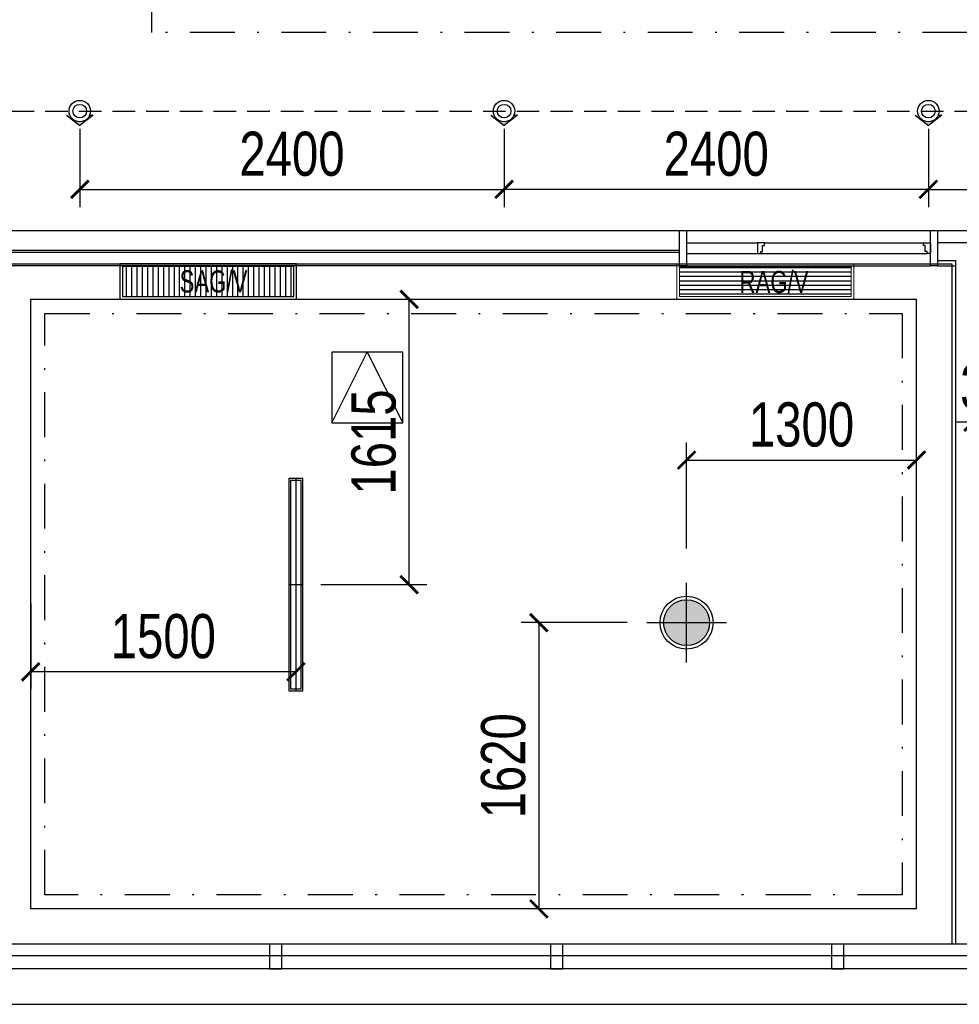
# Model space of a CAD drawing. Header units: millimetres. Extents: x -539149 to -534375, y 505028 to 505469.
# Tile 70 of 135: x -536017 to -535964, y 505131 to 505186. Entities that reach past the tile are written whole.
import ezdxf

# ---------------------------------------------------------------- set-up
doc = ezdxf.new("R2010")
doc.units = ezdxf.units.MM
doc.header["$LTSCALE"] = 10
doc.linetypes.add('DASHDOTX2', pattern=[50.8, 25.4, -12.7, 0, -12.7])
doc.linetypes.add('DASHED', pattern=[19.049999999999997, 12.7, -6.35])
doc.layers.get('Defpoints').update_dxf_attribs({"color": 8})
for name, color, linetype in [('A-建筑-新增墙体', 3, 'Continuous'), ('A-建筑-窗户', 4, 'Continuous'), ('B-平面-到顶家具H', 30, 'Continuous'), ('B-平面-完成面造型线', 6, 'Continuous'), ('C-顶棚-灯具', 4, 'Continuous'), ('C-顶棚-灯具尺寸', 4, 'Continuous'), ('C-顶棚-细线', 31, 'Continuous'), ('C-顶棚-造型线', 30, 'Continuous')]:
    doc.layers.add(name, color=color, linetype=linetype)
doc.layers.add('C-顶棚-空调', color=4, linetype='Continuous', lineweight=20)
doc.layers.add('E-空调', color=4, linetype='Continuous', lineweight=20)
doc.styles.add('CCD_DIM', font='txt', dxfattribs={"width": 0.8})
doc.styles.add('STSL', font='txt', dxfattribs={"width": 0.8})
doc.dimstyles.new('1-1', dxfattribs={"dimscale": 0, "dimtxt": 2.5, "dimasz": 1, "dimexe": 1, "dimexo": 1, "dimgap": 0.75, "dimtad": 1, "dimdec": 0, "dimrnd": 0.004999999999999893, "dimzin": 0, "dimdsep": 46, "dimtxsty": 'CCD_DIM', "dimblk": 'ARCHTICK', "dimcen": 0.13, "dimclrd": 44, "dimclre": 44, "dimclrt": 50, "dimadec": 0, "dimazin": 0, "dimtfac": 1, "dimtdec": 0, "dimtix": 1, "dimtmove": 2, "dimatfit": 3, "dimldrblk": 'HBA_Leader_Dot', "dimfxl": 5, "dimfxlon": 1, "dimtvp": 1, "dimtolj": 1, "dimtzin": 0, "dimarcsym": 0})

# ---------------------------------------------------------------- blocks, each defined once
blk = doc.blocks.new('*E408')
at = {"layer": 'B-平面-到顶家具H'}
for p, q in [((1460.000000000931, 130.0000000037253), (5310.001525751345, 130.0000000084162)), ((5310.001525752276, -69.99999999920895), (1460, -69.9999999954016))]:
    blk.add_line(p, q, dxfattribs=at)
at = {"layer": 'B-平面-完成面造型线'}
for p, q in [((1420, 60.0000000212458), (1020, 60.00000001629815)), ((1420, 2.171145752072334e-08), (1020, 1.676380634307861e-08))]:
    blk.add_line(p, q, dxfattribs=at)
at = {"layer": 'B-平面-完成面造型线', "color": 4}
for p, q in [((1460.000000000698, 56.00000000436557), (5310.001525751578, 56.00000000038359)), ((1460.000000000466, 44.00000000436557), (5310.001525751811, 44.00000000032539))]:
    blk.add_line(p, q, dxfattribs=at)
at = {"layer": 'B-平面-完成面造型线'}
for points in [[(2.328306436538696e-10, 130.0000000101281), (40.00000000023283, 130.0000000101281), (39.99999999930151, -69.99999998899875), (-6.984919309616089e-10, -69.99999998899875)], [(1420.000000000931, 130.0000000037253), (1460.000000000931, 130.0000000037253), (1460, -69.9999999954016), (1420, -69.9999999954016)], [(5350.001525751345, 129.9999999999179), (5310.001525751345, 129.9999999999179), (5310.001525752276, -69.99999999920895), (5350.001525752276, -69.99999999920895)]]:
    blk.add_lwpolyline(points, close=True, dxfattribs=at)
for points in [[(79.99999999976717, 15.00000000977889), (80.00000000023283, 1.926673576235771e-08), (40.00000000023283, 1.926673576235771e-08), (40, 60.00000001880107), (59.99999999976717, 60.00000001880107), (59.99999999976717, 50.00000002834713), (69.99999999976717, 50.00000002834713), (69.99999999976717, 15.00000000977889), (79.99999999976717, 15.00000000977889)], [(979.9999999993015, 15.00000000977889), (979.9999999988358, 1.926673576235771e-08), (1019.999999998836, 1.926673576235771e-08), (1019.999999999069, 60.00000001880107), (999.9999999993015, 60.00000001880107), (999.9999999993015, 50.00000002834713), (989.9999999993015, 50.00000002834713), (989.9999999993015, 15.00000000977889), (979.9999999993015, 15.00000000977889)]]:
    blk.add_lwpolyline(points, dxfattribs=at)
at = {"layer": 'C-顶棚-细线'}
for p, q in [((999.9999999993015, 60.00000001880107), (59.99999999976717, 60.00000001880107)), ((979.9999999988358, 1.926673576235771e-08), (80.00000000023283, 1.926673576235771e-08))]:
    blk.add_line(p, q, dxfattribs=at)
at = {"layer": 'C-顶棚-造型线'}
for p, q in [((1420, 130.0000000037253), (39.99999999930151, 130.0000000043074)), ((1420, -69.9999999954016), (39.99999999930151, -69.99999999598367))]:
    blk.add_line(p, q, dxfattribs=at)
blk = doc.blocks.new('A$C323A0BBE')
at = {"layer": 'C-顶棚-灯具', "color": 8}
for p, q in [((0, 600), (0, -600)), ((-40, 0), (40, 0))]:
    blk.add_line(p, q, dxfattribs=at)
at = {"layer": 'C-顶棚-灯具'}
blk.add_lwpolyline([(-40, -600), (40, -600), (40, 600), (-40, 600)], close=True, dxfattribs=at)
at = {"layer": 'C-顶棚-灯具', "color": 8}
blk.add_lwpolyline([(-30, -590), (30, -590), (30, 590), (-30, 590)], close=True, dxfattribs=at)
blk = doc.blocks.new('fsafsggg')
at = {"layer": 'C-顶棚-灯具', "linetype": 'ByBlock', "ltscale": 100}
h = blk.add_hatch(color=251, dxfattribs=at)
h.set_gradient(color1=(91, 91, 91), tint=1, name='CYLINDER')
h.paths.add_polyline_path([(-160.1113442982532, 226.1886227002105), (-160.1113442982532, 96.18862270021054), (-30.11134429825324, 96.18862270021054, 0.4142135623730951)])
h.paths.add_polyline_path([(-160.1113442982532, 96.18862270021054), (-290.1113442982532, 96.18862270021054, 0.4142135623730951), (-160.1113442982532, -33.81137729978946)])
h.paths.add_polyline_path([(-160.1113442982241, 226.1886227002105, 0.4142135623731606), (-290.1113442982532, 96.18862270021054), (-160.1113442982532, 96.18862270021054)])
h.paths.add_polyline_path([(-30.11134429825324, 96.18862270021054), (-160.1113442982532, 96.18862270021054), (-160.1113442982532, -33.81137729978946, 0.4142135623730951)])
at = {"layer": 'C-顶棚-灯具'}
for p, q in [((-160.1113442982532, -128.8113772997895), (-160.1113442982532, 321.1886227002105)), ((-385.1113442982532, 96.18862270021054), (64.88865570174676, 96.18862270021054))]:
    blk.add_line(p, q, dxfattribs=at)
blk.add_circle((-160.1113442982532, 96.18862270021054), 150, dxfattribs=at)
at = {"layer": 'C-顶棚-灯具', "color": 8}
blk.add_circle((-160.1113442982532, 96.18862270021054), 130, dxfattribs=at)
blk = doc.blocks.new('射灯(可调角度）')
h = blk.add_hatch(color=9)
edge = h.paths.add_edge_path()
edge.add_line((17.3170366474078, 44.08618582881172), (17.3170366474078, 58.95647106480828))
edge.add_line((17.3170366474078, 58.95647106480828), (63.32821098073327, -2.182787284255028e-11))
edge.add_line((63.32821098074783, -2.182787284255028e-11), (17.31703664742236, -58.95647106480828))
edge.add_line((17.3170366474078, -58.95647106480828), (17.3170366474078, -44.08618582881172))
edge.add_ellipse((0, -3.637978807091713e-12), major_axis=(-33.4923240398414, 33.4923240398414), ratio=0.9999999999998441, start_angle=156.4448806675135, end_angle=225.0000000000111)
edge.add_ellipse((0, 3.637978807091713e-12), major_axis=(33.4923240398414, 33.4923240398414), ratio=0.9999999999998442, start_angle=314.9999999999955, end_angle=383.5551193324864)
for p, q in [((17.3170366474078, 44.08618582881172), (17.3170366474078, 58.95647106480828)), ((17.3170366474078, 58.95647106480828), (63.32821098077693, -2.182787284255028e-11)), ((17.3170366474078, -58.95647106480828), (63.32821098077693, 0))]:
    blk.add_line(p, q)
blk.add_circle((0, 0), 47.36529889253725)
at = {"color": 8}
blk.add_circle((0, 0), 30.00000000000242, dxfattribs=at)
blk = doc.blocks.new('_ArchTick')
at = {"color": 0, "linetype": 'ByBlock', "const_width": 0.15}
blk.add_lwpolyline([(-0.5, -0.5), (0.5, 0.5)], dxfattribs=at)
blk = doc.blocks.new('HBA_Leader_Dot')
at = {"color": 0, "linetype": 'ByBlock'}
blk.add_line((-5, 0), (-10, 0), dxfattribs=at)
at = {"color": 0, "linetype": 'ByBlock', "const_width": 5}
blk.add_lwpolyline([(-2.5, 0, 1), (2.5, 0, 1)], format="xyb", close=True, dxfattribs=at)
blk = doc.blocks.new('*D356')
at = {"layer": 'C-顶棚-灯具尺寸', "color": 44, "lineweight": -2, "ltscale": 0.01, "transparency": 16777216}
for p, q in [((-536016.473211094, 505153.3818205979), (-536016.473211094, 505148.5199085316)), ((-536001.473211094, 505153.4486509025), (-536001.473211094, 505148.5199085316)), ((-536001.473211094, 505149.5199085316), (-536016.473211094, 505149.5199085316))]:
    blk.add_line(p, q, dxfattribs=at)
at = {"layer": 'Defpoints', "color": 0, "ltscale": 0.01, "transparency": 16777216}
for p in [(-536016.473211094, 505154.3818205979), (-536001.473211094, 505154.4486509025), (-536016.473211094, 505149.5199085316)]:
    blk.add_point(p, dxfattribs=at)
at = {"layer": 'C-顶棚-灯具尺寸', "color": 44, "lineweight": -2, "ltscale": 0.01, "transparency": 16777216, "rotation": 180}
blk.add_blockref('_ArchTick', (-536016.473211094, 505149.5199085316), dxfattribs=at)
at = {"layer": 'C-顶棚-灯具尺寸', "color": 44, "lineweight": -2, "ltscale": 0.01, "transparency": 16777216}
blk.add_blockref('_ArchTick', (-536001.473211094, 505149.5199085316), dxfattribs=at)
at = {"layer": 'C-顶棚-灯具尺寸', "color": 50, "ltscale": 0.01, "transparency": 16777216, "insert": (-536008.973211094, 505151.5199085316), "char_height": 2.499999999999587, "attachment_point": 5, "style": 'CCD_DIM'}
blk.add_mtext('\\A1;1500', dxfattribs=at)
blk = doc.blocks.new('*D358')
at = {"layer": 'C-顶棚-灯具尺寸', "color": 44, "lineweight": -2, "ltscale": 0.01, "transparency": 16777216}
for p, q in [((-535982.7350964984, 505152.2986509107), (-535988.7350964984, 505152.2986509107)), ((-535987.7350964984, 505152.2986509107), (-535987.7350964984, 505136.0986509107)), ((-535982.7350964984, 505136.0986509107), (-535988.7350964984, 505136.0986509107))]:
    blk.add_line(p, q, dxfattribs=at)
at = {"layer": 'Defpoints', "color": 0, "ltscale": 0.01, "transparency": 16777216}
for p in [(-535979.3731958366, 505152.2986509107), (-535987.7350964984, 505136.0986509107), (-535979.3731958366, 505136.0986509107)]:
    blk.add_point(p, dxfattribs=at)
at = {"layer": 'C-顶棚-灯具尺寸', "color": 44, "lineweight": -2, "ltscale": 0.01, "transparency": 16777216}
for p, rotation in [((-535987.7350964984, 505152.2986509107), 90), ((-535987.7350964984, 505136.0986509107), 270)]:
    blk.add_blockref('_ArchTick', p, dxfattribs=dict(at, rotation=rotation))
at = {"layer": 'C-顶棚-灯具尺寸', "color": 50, "ltscale": 0.01, "transparency": 16777216, "insert": (-535989.7350964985, 505144.1986509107), "char_height": 2.499999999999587, "attachment_point": 5, "rotation": 90, "style": 'CCD_DIM'}
blk.add_mtext('\\A1;1620', dxfattribs=at)
blk = doc.blocks.new('*D359')
at = {"layer": 'C-顶棚-灯具尺寸', "color": 44, "lineweight": -2, "ltscale": 0.01, "transparency": 16777216}
for p, q in [((-535963.1731958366, 505160.4636891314), (-535963.1731958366, 505164.6464062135)), ((-535960.1731958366, 505160.4636891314), (-535960.1731958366, 505164.6464062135)), ((-535963.1731958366, 505163.6464062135), (-535964.1731958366, 505163.6464062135)), ((-535960.1731958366, 505163.6464062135), (-535963.1731958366, 505163.6464062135)), ((-535960.1731958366, 505163.6464062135), (-535959.1731958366, 505163.6464062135))]:
    blk.add_line(p, q, dxfattribs=at)
at = {"layer": 'Defpoints', "color": 0, "ltscale": 0.01, "transparency": 16777216}
for p in [(-535963.1731958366, 505163.6464062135), (-535963.1731958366, 505159.4636891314), (-535960.1731958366, 505159.4636891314)]:
    blk.add_point(p, dxfattribs=at)
at = {"layer": 'C-顶棚-灯具尺寸', "color": 44, "lineweight": -2, "ltscale": 0.01, "transparency": 16777216}
blk.add_blockref('_ArchTick', (-535963.1731958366, 505163.6464062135), dxfattribs=at)
at = {"layer": 'C-顶棚-灯具尺寸', "color": 44, "lineweight": -2, "ltscale": 0.01, "transparency": 16777216, "rotation": 180}
blk.add_blockref('_ArchTick', (-535960.1731958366, 505163.6464062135), dxfattribs=at)
at = {"layer": 'C-顶棚-灯具尺寸', "color": 50, "ltscale": 0.01, "transparency": 16777216, "insert": (-535961.6731958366, 505165.6464062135), "char_height": 2.499999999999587, "attachment_point": 5, "style": 'CCD_DIM'}
blk.add_mtext('\\A1;300', dxfattribs=at)
blk = doc.blocks.new('*D370')
at = {"layer": 'C-顶棚-灯具尺寸', "color": 44, "lineweight": -2, "ltscale": 0.01, "transparency": 16777216}
for p, q in [((-536013.698211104, 505180.2486892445), (-536013.698211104, 505175.820005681)), ((-535989.698211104, 505180.2486892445), (-535989.698211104, 505175.820005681)), ((-536013.698211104, 505176.820005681), (-535989.698211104, 505176.820005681))]:
    blk.add_line(p, q, dxfattribs=at)
at = {"layer": 'Defpoints', "color": 0, "ltscale": 0.01, "transparency": 16777216}
for p in [(-536013.698211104, 505181.2486892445), (-535989.698211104, 505181.2486892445), (-535989.698211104, 505176.820005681)]:
    blk.add_point(p, dxfattribs=at)
at = {"layer": 'C-顶棚-灯具尺寸', "color": 44, "lineweight": -2, "ltscale": 0.01, "transparency": 16777216, "rotation": 180}
blk.add_blockref('_ArchTick', (-536013.698211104, 505176.820005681), dxfattribs=at)
at = {"layer": 'C-顶棚-灯具尺寸', "color": 44, "lineweight": -2, "ltscale": 0.01, "transparency": 16777216}
blk.add_blockref('_ArchTick', (-535989.698211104, 505176.820005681), dxfattribs=at)
at = {"layer": 'C-顶棚-灯具尺寸', "color": 50, "ltscale": 0.01, "transparency": 16777216, "insert": (-536001.698211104, 505178.820005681), "char_height": 2.499999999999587, "attachment_point": 5, "style": 'CCD_DIM'}
blk.add_mtext('\\A1;2400', dxfattribs=at)
blk = doc.blocks.new('*D371')
at = {"layer": 'C-顶棚-灯具尺寸', "color": 44, "lineweight": -2, "ltscale": 0.01, "transparency": 16777216}
for p, q in [((-535989.698211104, 505180.2486892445), (-535989.698211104, 505175.820005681)), ((-535965.698211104, 505180.2486892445), (-535965.698211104, 505175.820005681)), ((-535965.698211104, 505176.820005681), (-535989.698211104, 505176.820005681))]:
    blk.add_line(p, q, dxfattribs=at)
at = {"layer": 'Defpoints', "color": 0, "ltscale": 0.01, "transparency": 16777216}
for p in [(-535989.698211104, 505181.2486892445), (-535965.698211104, 505181.2486892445), (-535989.698211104, 505176.820005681)]:
    blk.add_point(p, dxfattribs=at)
at = {"layer": 'C-顶棚-灯具尺寸', "color": 44, "lineweight": -2, "ltscale": 0.01, "transparency": 16777216, "rotation": 180}
blk.add_blockref('_ArchTick', (-535989.698211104, 505176.820005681), dxfattribs=at)
at = {"layer": 'C-顶棚-灯具尺寸', "color": 44, "lineweight": -2, "ltscale": 0.01, "transparency": 16777216}
blk.add_blockref('_ArchTick', (-535965.698211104, 505176.820005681), dxfattribs=at)
at = {"layer": 'C-顶棚-灯具尺寸', "color": 50, "ltscale": 0.01, "transparency": 16777216, "insert": (-535977.698211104, 505178.820005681), "char_height": 2.499999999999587, "attachment_point": 5, "style": 'CCD_DIM'}
blk.add_mtext('\\A1;2400', dxfattribs=at)
blk = doc.blocks.new('*D373')
at = {"layer": 'C-顶棚-灯具尺寸', "color": 44, "lineweight": -2, "ltscale": 0.01, "transparency": 16777216}
for p, q in [((-535965.698211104, 505180.2486892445), (-535965.698211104, 505175.820005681)), ((-535941.698211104, 505180.2486892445), (-535941.698211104, 505175.820005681)), ((-535965.698211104, 505176.820005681), (-535941.698211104, 505176.820005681))]:
    blk.add_line(p, q, dxfattribs=at)
at = {"layer": 'Defpoints', "color": 0, "ltscale": 0.01, "transparency": 16777216}
for p in [(-535965.698211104, 505181.2486892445), (-535941.698211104, 505181.2486892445), (-535941.698211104, 505176.820005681)]:
    blk.add_point(p, dxfattribs=at)
at = {"layer": 'C-顶棚-灯具尺寸', "color": 44, "lineweight": -2, "ltscale": 0.01, "transparency": 16777216, "rotation": 180}
blk.add_blockref('_ArchTick', (-535965.698211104, 505176.820005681), dxfattribs=at)
at = {"layer": 'C-顶棚-灯具尺寸', "color": 44, "lineweight": -2, "ltscale": 0.01, "transparency": 16777216}
blk.add_blockref('_ArchTick', (-535941.698211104, 505176.820005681), dxfattribs=at)
at = {"layer": 'C-顶棚-灯具尺寸', "color": 50, "ltscale": 0.01, "transparency": 16777216, "insert": (-535953.698211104, 505178.820005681), "char_height": 2.499999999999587, "attachment_point": 5, "style": 'CCD_DIM'}
blk.add_mtext('\\A1;2400', dxfattribs=at)
blk = doc.blocks.new('*U197')
at = {"layer": 'C-顶棚-灯具'}
h = blk.add_hatch(dxfattribs=at)
h.set_pattern_fill('_USER', color=8, scale=30, angle=90, style=0, pattern_type=0)
h.set_pattern_definition([(90, (15, 15), (-30, 1.83697019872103e-15), [])])
h.paths.add_polyline_path([(15, 185), (15, 15), (985, 15), (985, 185)])
at = {"layer": 'C-顶棚-灯具', "linetype": 'ByBlock'}
blk.add_lwpolyline([(0, 200), (0, 0), (1000, 0), (1000, 200)], close=True, dxfattribs=at)
at = {"layer": 'C-顶棚-灯具', "color": 8}
blk.add_lwpolyline([(15, 185), (15, 15), (985, 15), (985, 185)], close=True, dxfattribs=at)
at = {"layer": 'C-顶棚-灯具', "style": 'STSL', "width": 0.75}
blk.add_text('SAG/V', height=125, dxfattribs=at).set_placement((338.5104801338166, 38.65215169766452))
blk = doc.blocks.new('A$C6A8D0C23')
at = {"layer": 'C-顶棚-灯具'}
h = blk.add_hatch(dxfattribs=at)
h.set_pattern_fill('_USER', color=8, scale=25, style=0, pattern_type=0)
h.set_pattern_definition([(0, (15, 15), (0, 25), [])])
h.paths.add_polyline_path([(15, 185), (15, 15), (985, 15), (985, 185)])
at = {"layer": 'C-顶棚-空调', "color": 8}
blk.add_lwpolyline([(15, 185), (15, 15), (985, 15), (985, 185)], close=True, dxfattribs=at)
at = {"layer": 'E-空调', "linetype": 'ByBlock'}
blk.add_lwpolyline([(0, 200), (0, 0), (1000, 0), (1000, 200)], close=True, dxfattribs=at)
at = {"layer": 'E-空调', "style": 'STSL', "width": 0.75}
blk.add_text('RAG/V', height=125, dxfattribs=at).set_placement((353.9253869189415, 36.01110827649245))
blk = doc.blocks.new('A$C46331867')
at = {"layer": 'C-顶棚-灯具', "linetype": 'ByBlock'}
blk.add_lwpolyline([(-200, 0), (200, 0), (200, 400), (-200, 400)], close=True, dxfattribs=at)
at = {"layer": 'C-顶棚-灯具', "color": 8, "linetype": 'ByBlock'}
blk.add_lwpolyline([(-200, 0), (0, 400), (200, 0)], dxfattribs=at)

msp = doc.modelspace()

# ---------------------------------------------------------------- linework, layer by layer
at = {"color": 31, "ltscale": 0.01}
msp.add_line((-536061.0732111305, 505130.6988803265, 0.06894340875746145), (-535934.2732111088, 505130.6988803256, 0.06894340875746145), dxfattribs=at)
at = {"layer": 'A-建筑-新增墙体', "ltscale": 0.01}
for p, q in [((-535965.1731958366, 505173.798650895, 0.06894340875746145), (-535965.1731958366, 505172.798650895, 0.06894340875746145)), ((-535965.1731958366, 505173.798650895, 0.06894340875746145), (-535965.1731958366, 505172.798650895, 0.06894340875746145)), ((-535962.1731958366, 505173.798650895, 0.06894340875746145), (-535965.1731958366, 505173.798650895, 0.06894340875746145)), ((-535965.1731958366, 505172.798650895, 0.06894340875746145), (-535964.1731958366, 505172.798650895, 0.06894340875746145)), ((-535964.1731958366, 505172.798650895, 0.06894340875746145), (-535964.1731958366, 505134.1287273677, 0.06894340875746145))]:
    msp.add_line(p, q, dxfattribs=at)
at = {"layer": 'A-建筑-窗户', "ltscale": 0.01}
for p, q in [((-535934.2732110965, 505134.1086509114, 0.06894340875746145), (-536061.0732111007, 505134.1086508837, 0.06894340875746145)), ((-535934.8732111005, 505133.4486509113, 0.06894340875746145), (-536061.0732111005, 505133.4486508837, 0.06894340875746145)), ((-535934.2732110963, 505132.7086509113, 0.06894340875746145), (-536061.0732111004, 505132.7086508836, 0.06894340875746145))]:
    msp.add_line(p, q, dxfattribs=at)
at = {"layer": 'A-建筑-窗户', "ltscale": 0.01, "elevation": 0.06894340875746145}
for points in [[(-536002.9732111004, 505132.7086508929), (-536002.2732111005, 505132.7086508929), (-536002.2732111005, 505134.1086508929), (-536002.9732111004, 505134.1086508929)], [(-535987.0732111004, 505132.7086508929), (-535986.3732111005, 505132.7086508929), (-535986.3732111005, 505134.1086508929), (-535987.0732111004, 505134.1086508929)], [(-535971.1732111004, 505132.7086508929), (-535970.4732111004, 505132.7086508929), (-535970.4732111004, 505134.1086508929), (-535971.1732111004, 505134.1086508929)]]:
    msp.add_lwpolyline(points, close=True, dxfattribs=at)
at = {"layer": 'C-顶棚-灯具尺寸', "color": 251, "linetype": 'DASHED', "ltscale": 0.01}
msp.add_line((-536048.0376195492, 505181.2486892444, 0.06894340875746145), (-535863.3092304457, 505181.2486892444, 0.06894340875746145), dxfattribs=at)
at = {"layer": 'C-顶棚-造型线', "ltscale": 0.01}
for p, q in [((-535965.1731958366, 505174.4986508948, 0.06894340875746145), (-535962.1731958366, 505174.4986508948, 0.06894340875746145)), ((-536018.473211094, 505172.5986508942, 0.06894340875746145), (-535964.3731958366, 505172.5986508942, 0.06894340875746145)), ((-535965.1731958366, 505172.4986508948, 0.06894340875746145), (-535964.1731958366, 505172.4986508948, 0.06894340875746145)), ((-536016.473211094, 505170.5986508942, 0.06894340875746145), (-535966.3731958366, 505170.5986508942, 0.06894340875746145))]:
    msp.add_line(p, q, dxfattribs=at)
at = {"layer": 'C-顶棚-造型线', "color": 51, "linetype": 'DASHDOTX2', "ltscale": 0.01, "elevation": 0.06894340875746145}
for points in [[(-536009.6232111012, 505280.0986509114), (-535865.073211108, 505280.0986509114), (-535865.073211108, 505185.6987275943), (-536009.6232111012, 505185.6987275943)], [(-536015.673211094, 505169.7986508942), (-535967.1731958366, 505169.7986508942), (-535967.1731958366, 505136.8986509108), (-536015.673211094, 505136.8986509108)]]:
    msp.add_lwpolyline(points, close=True, dxfattribs=at)
at = {"layer": 'C-顶棚-造型线', "ltscale": 0.01, "elevation": 0.06894340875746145}
for points in [[(-535964.3731958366, 505172.5986508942), (-535964.3731958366, 505134.1287273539)], [(-535966.3731958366, 505136.0986509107), (-536016.473211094, 505136.0986509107), (-536016.473211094, 505170.5986508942)], [(-535966.3731958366, 505136.0986509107), (-535966.3731958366, 505170.5986508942)]]:
    msp.add_lwpolyline(points, dxfattribs=at)

# ---------------------------------------------------------------- block references
at = {"ltscale": 0.01, "xscale": 0.01, "yscale": 0.01, "zscale": 0.01, "rotation": 180}
msp.add_blockref('*E408', (-535965.1731958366, 505173.798650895, 0.06894340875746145), dxfattribs=at)
at = {"layer": 'C-顶棚-灯具', "linetype": 'ByBlock', "ltscale": 0.01, "xscale": 0.0128000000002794, "yscale": 0.0128000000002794, "zscale": 0.0128000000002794, "rotation": 270}
for p in [(-536013.698211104, 505181.2486892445, 0.06894340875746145), (-535989.698211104, 505181.2486892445, 0.06894340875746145), (-535965.698211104, 505181.2486892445, 0.06894340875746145)]:
    msp.add_blockref('射灯(可调角度）', p, dxfattribs=at)
at = {"layer": 'C-顶棚-灯具', "ltscale": 0.01, "xscale": 0.01, "yscale": 0.01, "zscale": 0.01}
for name, p in [('*U197', (-536011.433629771, 505170.5986508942, 0.06894340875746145)), ('A$C6A8D0C23', (-535979.9193683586, 505170.5986508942, 0.06894340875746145)), ('A$C323A0BBE', (-536001.473211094, 505154.4486509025, 0.06894340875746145)), ('fsafsggg', (-535977.7720823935, 505151.3367646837, 0.06894340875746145))]:
    msp.add_blockref(name, p, dxfattribs=at)
at = {"layer": 'C-顶棚-灯具', "linetype": 'ByBlock', "ltscale": 0.01, "xscale": 0.01, "yscale": 0.01, "zscale": 0.01}
msp.add_blockref('A$C46331867', (-535997.433629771, 505163.5986508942, 0.06894340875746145), dxfattribs=at)

# ---------------------------------------------------------------- dimensions: what is measured, and where the dimension line sits
at = {"layer": 'C-顶棚-灯具尺寸', "ltscale": 0.01}
for base, p1, p2, picture, middle in [((-535989.698211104, 505176.820005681, 0.06894340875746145), (-536013.698211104, 505181.2486892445, 0.06894340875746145), (-535989.698211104, 505181.2486892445, 0.06894340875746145), '*D370', (-536001.698211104, 505178.820005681, 0.06894340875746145)), ((-535941.698211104, 505176.820005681, 0.06894340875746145), (-535965.698211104, 505181.2486892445, 0.06894340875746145), (-535941.698211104, 505181.2486892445, 0.06894340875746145), '*D373', (-535953.698211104, 505178.820005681, 0.06894340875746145)), ((-535963.1731958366, 505163.6464062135, 0.06894340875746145), (-535960.1731958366, 505159.4636891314, 0.06894340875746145), (-535963.1731958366, 505159.4636891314, 0.06894340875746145), '*D359', (-535961.6731958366, 505165.6464062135, 0.06894340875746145)), ((-536016.473211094, 505149.5199085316, 0.06894340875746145), (-536001.473211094, 505154.4486509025, 0.06894340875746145), (-536016.473211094, 505154.3818205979, 0.06894340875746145), '*D356', (-536008.973211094, 505151.5199085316, 0.06894340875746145))]:
    dim = msp.add_linear_dim(base=base, p1=p1, p2=p2, dimstyle='1-1', override={"dimscale": 0.9999999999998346, "dimlfac": 100}, dxfattribs=at)
    dim.commit()
    dim.dimension.update_dxf_attribs({"geometry": picture, "text_midpoint": middle})
for base, p1, p2, angle, picture, middle in [((-535989.698211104, 505176.820005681, 0.06894340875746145), (-535965.698211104, 505181.2486892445, 0.06894340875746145), (-535989.698211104, 505181.2486892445, 0.06894340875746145), 180, '*D371', (-535977.698211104, 505178.820005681, 0.06894340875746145)), ((-535987.7350964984, 505136.0986509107, 0.06894340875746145), (-535979.3731958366, 505152.2986509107, 0.06894340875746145), (-535979.3731958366, 505136.0986509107, 0.06894340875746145), 90, '*D358', (-535989.7350964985, 505144.1986509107, 0.06894340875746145))]:
    dim = msp.add_linear_dim(base=base, p1=p1, p2=p2, angle=angle, dimstyle='1-1', override={"dimscale": 0.9999999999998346, "dimlfac": 100}, dxfattribs=at)
    dim.commit()
    dim.dimension.update_dxf_attribs({"geometry": picture, "text_midpoint": middle})
msp.add_linear_dim(base=(-535995.0685629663, 505170.5986508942, 0.06894340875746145), p1=(-536001.473211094, 505154.4486509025, 0.06894340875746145), p2=(-536001.473211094, 505170.5986508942, 0.06894340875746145), angle=90, dimstyle='1-1', override={"dimscale": 0.9999999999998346, "dimlfac": 100}, dxfattribs=at).render()
msp.add_linear_dim(base=(-535966.3731958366, 505161.4992611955, 0.06894340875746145), p1=(-535979.3731958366, 505152.2986509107, 0.06894340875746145), p2=(-535966.3731958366, 505152.2986509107, 0.06894340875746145), dimstyle='1-1', override={"dimscale": 0.9999999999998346, "dimlfac": 100}, dxfattribs=at).render()

doc.saveas('drawing.dxf')
